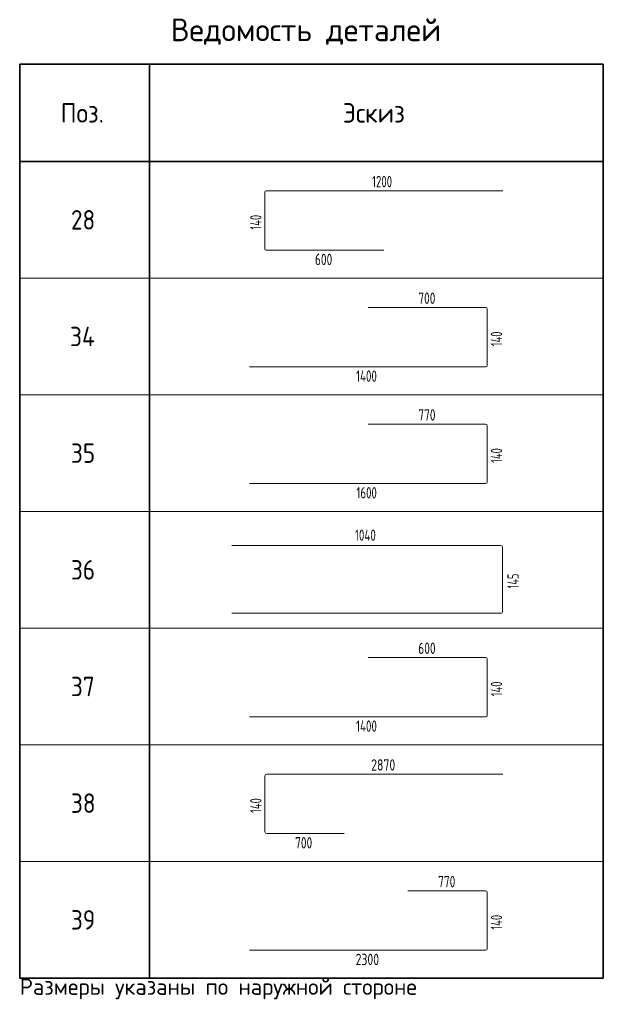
# Model space of a CAD drawing. Header units: metres. Extents: x -38 to 97, y -15 to 21.
# Tile 132 of 132: x 88 to 97, y 0 to 15. Entities that reach past the tile are written whole.
import ezdxf

# ---------------------------------------------------------------- set-up
doc = ezdxf.new("R2010")
doc.units = ezdxf.units.M
doc.styles.add('ISOCPEUR', font='txt')

msp = doc.modelspace()

# ---------------------------------------------------------------- linework, layer by layer
at = {"color": 7, "linetype": 'Continuous', "lineweight": 35, "transparency": 33554687}
for p, q in [((88.274, 14.7472), (97.274, 14.7472)), ((88.274, 13.2472), (88.274, 14.7472)), ((88.274, 14.7472), (88.274, 11.4472)), ((90.274, 13.2472), (90.274, 14.7472)), ((90.274, 14.7472), (90.274, 11.4472)), ((97.274, 13.2472), (97.274, 14.7472)), ((97.274, 14.7472), (97.274, 11.4472)), ((97.274, 13.2472), (88.274, 13.2472)), ((88.274, 12.9472), (88.274, 9.6472)), ((90.274, 12.9472), (90.274, 9.6472)), ((97.274, 12.9472), (97.274, 9.6472)), ((88.274, 11.1472), (88.274, 7.8472)), ((90.274, 11.1472), (90.274, 7.8472)), ((97.274, 11.1472), (97.274, 7.8472)), ((88.274, 9.3472), (88.274, 6.0472)), ((90.274, 9.3472), (90.274, 6.0472)), ((97.274, 9.3472), (97.274, 6.0472)), ((88.274, 7.5472), (88.274, 4.2472)), ((90.274, 7.5472), (90.274, 4.2472)), ((97.274, 7.5472), (97.274, 4.2472)), ((88.274, 5.7472), (88.274, 2.4472)), ((90.274, 5.7472), (90.274, 2.4472)), ((97.274, 5.7472), (97.274, 2.4472)), ((88.274, 3.9472), (88.274, 0.6472)), ((90.274, 3.9472), (90.274, 0.6472)), ((97.274, 3.9472), (97.274, 0.6472)), ((88.274, 0.6472), (97.274, 0.6472))]:
    msp.add_line(p, q, dxfattribs=at)
at = {"color": 7, "linetype": 'Continuous', "lineweight": 18, "transparency": 33554687}
for p, q in [((92.0563, 11.8972), (92.0563, 12.7765)), ((92.0752, 12.7954), (95.7246, 12.7954)), ((93.8905, 11.8783), (92.0752, 11.8783)), ((93.6501, 10.9954), (95.4573, 10.9954)), ((95.4843, 10.9684), (95.4843, 10.1053)), ((95.4573, 10.0783), (91.816, 10.0783)), ((93.6501, 9.1954), (95.4573, 9.1954)), ((95.4843, 9.1684), (95.4843, 8.3053)), ((95.4573, 8.2783), (91.816, 8.2783)), ((91.5446, 7.3204), (95.691, 7.3204)), ((95.7217, 7.2897), (95.7217, 6.3069)), ((95.691, 6.2762), (91.5446, 6.2762)), ((93.6501, 5.5954), (95.4573, 5.5954)), ((95.4843, 5.5684), (95.4843, 4.7053)), ((95.4573, 4.6783), (91.816, 4.6783)), ((92.0563, 2.9053), (92.0563, 3.7684)), ((92.0833, 3.7954), (95.7246, 3.7954)), ((93.2791, 2.8783), (92.0833, 2.8783)), ((94.2615, 1.9954), (95.4573, 1.9954)), ((95.4843, 1.9684), (95.4843, 1.1053)), ((95.4573, 1.0783), (91.816, 1.0783))]:
    msp.add_line(p, q, dxfattribs=at)
at = {"color": 7, "linetype": 'Continuous', "lineweight": 13, "transparency": 33554687}
for p, q in [((88.274, 11.4472), (97.274, 11.4472)), ((88.274, 9.6472), (97.274, 9.6472)), ((88.274, 7.8472), (97.274, 7.8472)), ((88.274, 6.0472), (97.274, 6.0472)), ((88.274, 4.2472), (97.274, 4.2472)), ((88.274, 2.4472), (97.274, 2.4472)), ((88.274, 0.6472), (97.274, 0.6472))]:
    msp.add_line(p, q, dxfattribs=at)
at = {"color": 7, "linetype": 'Continuous', "lineweight": 18, "transparency": 33554687}
for centre, radius, start, end in [((92.0752, 12.7765), 0.0189, 90, 180), ((92.0752, 11.8972), 0.0189, 180, 270), ((95.4573, 10.9684), 0.027, 0, 90), ((95.4573, 10.1053), 0.027, 270, 0), ((95.4573, 9.1684), 0.027, 0, 90), ((95.4573, 8.3053), 0.027, 270, 0), ((95.691, 7.2897), 0.0308, 0, 90), ((95.691, 6.3069), 0.0308, 270, 0), ((95.4573, 5.5684), 0.027, 0, 90), ((95.4573, 4.7053), 0.027, 270, 0), ((92.0833, 3.7684), 0.027, 90, 180), ((92.0833, 2.9053), 0.027, 180, 270), ((95.4573, 1.9684), 0.027, 0, 90), ((95.4573, 1.1053), 0.027, 270, 0)]:
    msp.add_arc(centre, radius, start, end, dxfattribs=at)

# ---------------------------------------------------------------- texts
at = {"color": 7, "linetype": 'Continuous', "lineweight": 35, "transparency": 33554687, "attachment_point": 7, "style": 'ISOCPEUR'}
for s, insert, char_height, width in [('\\W0.98;Ведомость деталей', (90.604, 15.0472), 0.35, 4.509792), ('\\W0.92;Поз.', (88.9065, 13.8472), 0.3, 0.872985), ('\\W0.94;Эскиз', (93.2565, 13.8472), 0.3, 1.176116), ('\\W0.87;28', (89.064, 12.1972), 0.3, 0.550812), ('\\W0.88;34', (89.049, 10.3972), 0.3, 0.581993), ('\\W0.87;35', (89.064, 8.5972), 0.3, 0.550812), ('\\W0.87;36', (89.064, 6.7972), 0.3, 0.550812), ('\\W0.87;37', (89.064, 4.9972), 0.3, 0.550812), ('\\W0.87;38', (89.064, 3.1972), 0.3, 0.550812), ('\\W0.87;39', (89.064, 1.3972), 0.3, 0.550812)]:
    msp.add_mtext(s, dxfattribs=dict(at, insert=insert, char_height=char_height, width=width))
at = {"color": 7, "linetype": 'Continuous', "lineweight": 25, "transparency": 33554687, "char_height": 0.175, "attachment_point": 7, "style": 'ISOCPEUR'}
for s, insert, width in [('\\W0.69;1200', (93.7085, 12.8497), 0.424394), ('\\W0.73;600', (92.8264, 11.649), 0.357628), ('\\W0.73;700', (94.4202, 11.0497), 0.357628), ('\\W0.70;1400', (93.4611, 9.849), 0.438726), ('\\W0.73;770', (94.4202, 9.2497), 0.357628), ('\\W0.69;1600', (93.4681, 8.049), 0.424394), ('\\W0.70;1040', (93.4442, 7.3944), 0.438727), ('\\W0.73;600', (94.4202, 5.6497), 0.357628), ('\\W0.70;1400', (93.4611, 4.449), 0.438726), ('\\W0.75;2870', (93.6945, 3.8497), 0.45697), ('\\W0.73;700', (92.5207, 2.649), 0.357628), ('\\W0.73;770', (94.7259, 2.0497), 0.357628), ('\\W0.75;2300', (93.4541, 0.849), 0.45697)]:
    msp.add_mtext(s, dxfattribs=dict(at, insert=insert, width=width))
at = {"color": 7, "linetype": 'Continuous', "lineweight": 25, "transparency": 33554687, "char_height": 0.175, "width": 0.338176, "attachment_point": 7, "rotation": 90, "style": 'ISOCPEUR'}
for s, insert in [('\\W0.67;140', (92.0019, 12.1968)), ('\\W0.67;140', (95.7136, 10.3968)), ('\\W0.67;140', (95.7136, 8.5968)), ('\\W0.67;145', (95.9707, 6.6583)), ('\\W0.67;140', (95.7136, 4.9968)), ('\\W0.67;140', (92.0019, 3.1968)), ('\\W0.67;140', (95.7136, 1.3968))]:
    msp.add_mtext(s, dxfattribs=dict(at, insert=insert))
at = {"color": 7, "linetype": 'Continuous', "lineweight": 13, "transparency": 33554687, "insert": (88.274, 0.3222), "char_height": 0.25, "width": 6.395512, "attachment_point": 7, "style": 'ISOCPEUR'}
msp.add_mtext('\\W0.99;Размеры указаны по наружной стороне', dxfattribs=at)

doc.saveas('drawing.dxf')
